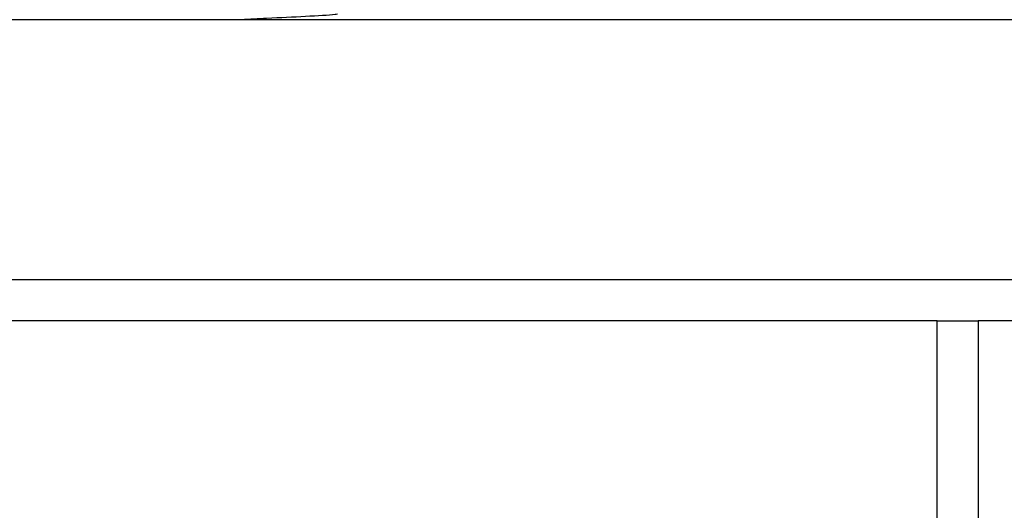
# Model space of a CAD drawing. Header units: millimetres. Extents: x 0 to 420, y 0 to 297.
# Tile 43 of 68: x 280.64 to 289.83, y 158.9 to 163.47. Entities that reach past the tile are written whole.
import ezdxf

# ---------------------------------------------------------------- set-up
doc = ezdxf.new("R2010")
doc.units = ezdxf.units.MM

msp = doc.modelspace()

# ---------------------------------------------------------------- linework, layer by layer
at = {"color": 7, "linetype": 'Continuous', "lineweight": 25}
for p, q in [((343.1621, 163.4725), (275.8126, 163.4725)), ((343.1621, 161.0464), (275.8126, 161.0464)), ((289.206, 160.6637), (276.1953, 160.6637)), ((289.206, 158.8269), (289.206, 160.6637)), ((289.206, 160.6637), (289.5887, 160.6637)), ((329.3861, 160.6637), (289.5887, 160.6637)), ((289.5887, 160.6637), (289.5887, 158.8269))]:
    msp.add_line(p, q, dxfattribs=at)
msp.add_open_spline([(283.6091, 163.523), (283.6019, 163.522), (283.5476, 163.5146), (283.3163, 163.502), (283.0055, 163.4866), (282.7914, 163.4763), (282.7114, 163.4725)], degree=3, knots=[0, 0, 0, 0, 0.055243, 0.419221, 0.782836, 1, 1, 1, 1], dxfattribs=at)

doc.saveas('drawing.dxf')
